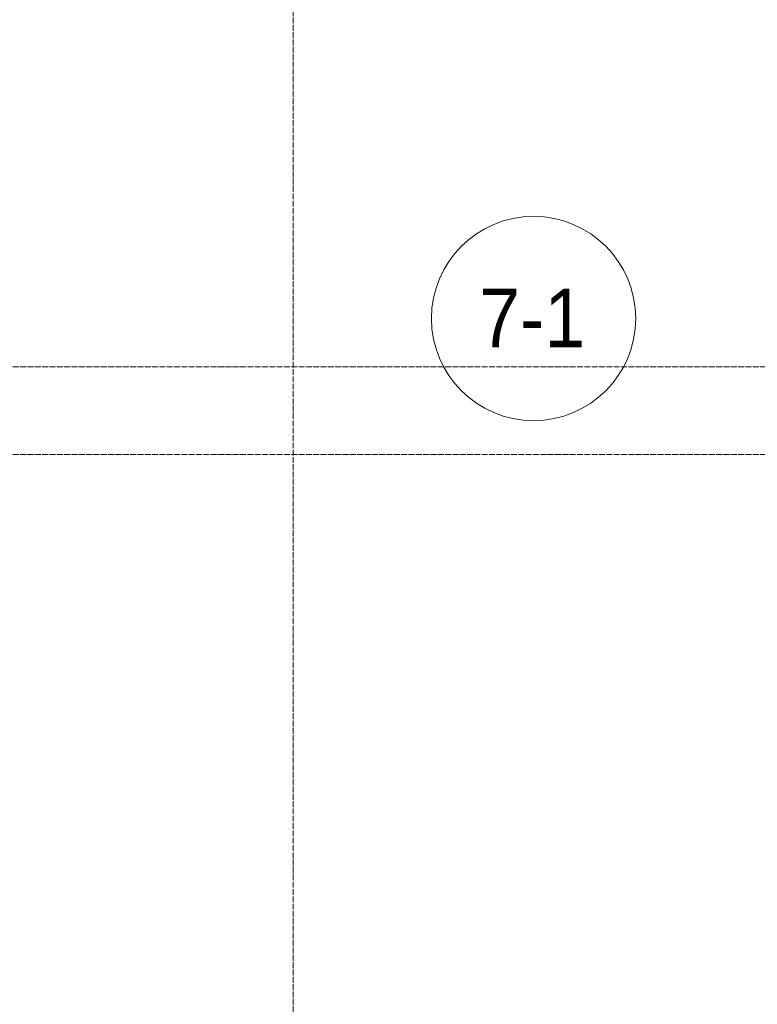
# Model space of a CAD drawing. Header units: millimetres. Extents: x 5617 to 143375, y 7718 to 186221.
# Tile 15 of 106: x 30669 to 33196, y 27815 to 31190. Entities that reach past the tile are written whole.
import ezdxf

# ---------------------------------------------------------------- set-up
doc = ezdxf.new("R2010")
doc.units = ezdxf.units.MM
doc.linetypes.add('ADSK_Линия сетки', pattern=[25, 20, -2.5, 0, -2.5])
doc.linetypes.add('Линия сетки', pattern=[25, 20, -2.5, 0, -2.5])
doc.layers.add('Марки помещений', color=7, linetype='Continuous', lineweight=20)
doc.layers.add('Оси', color=7, linetype='Continuous', lineweight=9)
doc.styles.add('Arial_3', font='arial.ttf', dxfattribs={"width": 0.9, "height": 200})

# ---------------------------------------------------------------- blocks, each defined once
blk = doc.blocks.new('050_Марка_Помещение - Номер-620969-МКСС_К4_L08_28_500_')
at = {"layer": 'Марки помещений'}
blk.add_circle((0, 0), 3.5, dxfattribs=at)

msp = doc.modelspace()

# ---------------------------------------------------------------- linework, layer by layer
at = {"layer": 'Оси', "linetype": 'Линия сетки'}
msp.add_line((31606.2, 12025.7), (31606.2, 33150), dxfattribs=at)
at = {"layer": 'Оси', "linetype": 'ADSK_Линия сетки'}
for p, q in [((78406.2, 30000), (27414.7, 30000)), ((78406.2, 29700), (26144.7, 29700))]:
    msp.add_line(p, q, dxfattribs=at)

# ---------------------------------------------------------------- block references
at = {"layer": 'Марки помещений', "xscale": 99.99999999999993, "yscale": 99.99999999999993, "zscale": 99.99999999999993}
msp.add_blockref('050_Марка_Помещение - Номер-620969-МКСС_К4_L08_28_500_', (32429.7, 30165.8), dxfattribs=at)

# ---------------------------------------------------------------- texts
at = {"layer": 'Марки помещений', "lineweight": 9, "insert": (32243.2, 30267.5), "char_height": 200, "width": 447.342, "attachment_point": 1, "style": 'Arial_3'}
msp.add_mtext('7-1', dxfattribs=at)

doc.saveas('drawing.dxf')
